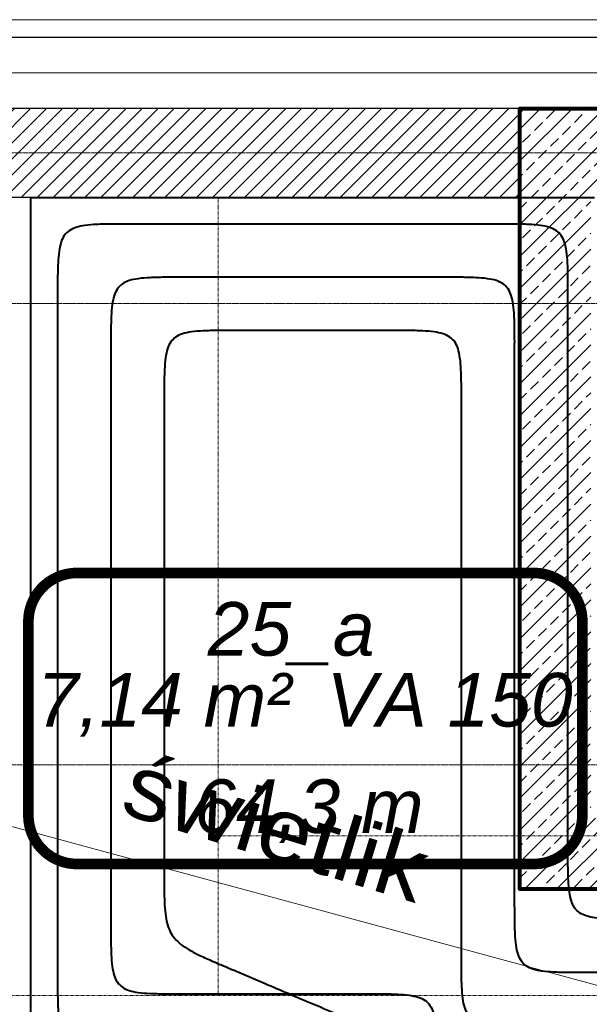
# Model space of a CAD drawing. Header units: millimetres. Extents: x 49908 to 79848, y -11883 to -3092.
# Tile 118 of 222: x 68695 to 68855, y -4494 to -4217. Entities that reach past the tile are written whole.
import ezdxf
from ezdxf.enums import TextEntityAlignment as Align
from ezdxf.lldxf.tags import DXFTag

# ---------------------------------------------------------------- set-up
doc = ezdxf.new("R2010")
doc.units = ezdxf.units.MM
doc.linetypes.add('0.5_0.5', pattern=[10, 5, -5])
doc.linetypes.add('DASHDOT', pattern=[1, 0.5, -0.25, 0, -0.25])
for name, color, linetype, lineweight in [('01 a KONSTRUKCJA żelbet', 9, 'Continuous', 80), ('20 KRESKOWANIE ścian', 9, 'Continuous', 5), ('A wyp ruchome', 9, 'Continuous', 9), ('A_HATCH', 9, 'Continuous', 9), ('A_IZOLACJA', 9, 'ZIGZAG', 9), ('A_KONSTRUKCJA', 9, 'Continuous', 25), ('A_MUROWANE', 9, 'Continuous', 25), ('A_OSIE', 9, 'DASHDOT', 9), ('\x9dciany', 9, 'Continuous', 9)]:
    doc.layers.add(name, color=color, linetype=linetype, lineweight=lineweight)
doc.layers.add('IS_Ogrzewanie_płaszczyznowe', color=7, linetype='SOLID', true_color=0xac00e6)
doc.layers.add('IS_Ogrzewanie_płaszczyznowe_-_opis', color=7, linetype='SOLID', true_color=0xf000f0)
doc.layers.add('IS_Rys.pętli_o.p._Powrót', color=7, linetype='DASH', lineweight=13, true_color=0x4c9a5f)
doc.layers.add('IS_Rys.pętli_o.p._Zasilanie', color=7, linetype='SOLID', lineweight=13, true_color=0xff8c1a)
doc.styles.add('Arial CE', font='arial.ttf')
tags = doc.linetypes.add('DASH', pattern=[15, 10, -5]).pattern_tags.tags
tags[6:7] = [DXFTag(74, 4), DXFTag(75, 0), DXFTag(340, '0'), DXFTag(46, 0.0), DXFTag(50, 0.0), DXFTag(44, 0.0), DXFTag(45, 0.0)]
tags[4:5] = [DXFTag(74, 4), DXFTag(75, 0), DXFTag(340, '0'), DXFTag(46, 0.0), DXFTag(50, 0.0), DXFTag(44, 0.0), DXFTag(45, 0.0)]
tags = doc.linetypes.add('SOLID', pattern=[10, 10, 0]).pattern_tags.tags
tags[6:7] = [DXFTag(74, 4), DXFTag(75, 0), DXFTag(340, '0'), DXFTag(46, 0.0), DXFTag(50, 0.0), DXFTag(44, 0.0), DXFTag(45, 0.0)]
tags[4:5] = [DXFTag(74, 4), DXFTag(75, 0), DXFTag(340, '0'), DXFTag(46, 0.0), DXFTag(50, 0.0), DXFTag(44, 0.0), DXFTag(45, 0.0)]
doc.linetypes.add('ZIGZAG', pattern='A,0.00254,-5.08,[131,ltypeshp.shx,S=5.08,R=0,X=-5.08,Y=0],-10.16,[131,ltypeshp.shx,S=5.08,R=180,X=5.08,Y=0],-5.08', length=20.32254)

msp = doc.modelspace()

# ---------------------------------------------------------------- hatches: boundary and pattern name
at = {"layer": '20 KRESKOWANIE ścian'}
h = msp.add_hatch(dxfattribs=at)
h.set_pattern_fill('ANSI33', color=256, angle=180)
h.set_pattern_definition([(45, (-319146.7764, 223753.029), (-4.49012806, 4.49012806), []), (45, (-319142.286, 223753.029), (-4.49012806, 4.49012806), [3.175, -1.5875])])
h.paths.add_polyline_path([(68835.47, -4241.63), (69075.47, -4241.63), (69075.47, -4306.63), (69050.47, -4306.63), (69050.47, -4266.63), (68855.47, -4266.63), (68855.47, -4441.63), (69050.47, -4441.63), (69050.47, -4431.63), (69070.47, -4431.63), (69070.47, -4461.63), (68835.47, -4461.63)])
at = {"layer": 'A_HATCH', "transparency": 33554687}
h = msp.add_hatch(dxfattribs=at)
h.set_pattern_fill('ANSI31', color=256, angle=360)
h.set_pattern_definition([(45, (16000, 0), (-2.24506403, 2.24506403), [])])
h.paths.add_polyline_path([(67730.47, -4266.63), (67865.47, -4266.63), (67865.47, -4241.63), (67705.47, -4241.63), (67705.47, -4486.63), (67730.47, -4486.63)])
h.paths.add_polyline_path([(68440.47, -4241.63), (67985.47, -4241.63), (67985.47, -4266.63), (68440.47, -4266.63)])
h.paths.add_polyline_path([(68835.47, -4266.63), (68835.47, -4241.63), (68647.97, -4241.63), (68647.97, -4266.63)])

# ---------------------------------------------------------------- linework, layer by layer
at = {"layer": '01 a KONSTRUKCJA żelbet'}
msp.add_lwpolyline([(69070.47, -4431.63), (69070.47, -4461.63), (68835.47, -4461.63), (68835.47, -4241.63), (69075.47, -4241.63), (69075.47, -4306.63)], dxfattribs=at)
at = {"layer": 'A wyp ruchome', "linetype": '0.5_0.5', "ltscale": 0.03}
for p, q in [((68750.47, -4491.63), (68750.47, -4266.63)), ((69050.47, -4446.63), (68750.47, -4446.63)), ((69050.47, -4491.63), (68690.47, -4491.63))]:
    msp.add_line(p, q, dxfattribs=at)
at = {"layer": 'A_IZOLACJA', "ltscale": 0.015}
msp.add_lwpolyline([(69085.47, -4306.63), (69085.47, -4231.63), (68585.47, -4231.63)], dxfattribs=at)
at = {"layer": 'A_KONSTRUKCJA'}
msp.add_lwpolyline([(69095.47, -4306.63), (69095.47, -4221.63), (68585.47, -4221.63)], dxfattribs=at)
at = {"layer": 'A_MUROWANE'}
msp.add_lwpolyline([(68647.97, -4266.63), (68835.47, -4266.63), (68835.47, -4241.63), (68647.97, -4241.63)], close=True, dxfattribs=at)
at = {"layer": 'A_OSIE', "ltscale": 0.3, "transparency": 33554559}
for p, q in [((67440.85, -4254.13), (70342.57, -4254.13)), ((70341.81, -4296.63), (67440.85, -4296.63)), ((70341.81, -4426.63), (67440.85, -4426.63))]:
    msp.add_line(p, q, dxfattribs=at)
at = {"layer": 'IS_Ogrzewanie_płaszczyznowe', "lineweight": 40}
for p, q in [((68697.78, -4266.7), (68856.5, -4266.7)), ((68697.78, -4514.21), (68697.78, -4266.7))]:
    msp.add_line(p, q, dxfattribs=at)
at = {"layer": 'IS_Ogrzewanie_płaszczyznowe_-_opis'}
msp.add_lwpolyline([(68710.73, -4454.53, 3, 3, 0), (68839.4, -4454.53, 3, 3, 0.414214), (68853.06, -4440.86, 3, 3, 0), (68853.06, -4386.19, 3, 3, 0.414214), (68839.4, -4372.53, 3, 3, 0), (68710.73, -4372.53, 3, 3, 0.414214), (68697.06, -4386.19, 3, 3, 0), (68697.06, -4440.86, 3, 3, 0.414214), (68710.73, -4454.53, 3, 3, 0)], format="xyseb", dxfattribs=at)
at = {"layer": 'IS_Rys.pętli_o.p._Powrót', "lineweight": 40}
for points, knots in [([(68740.28, -4289.2), (68738.63, -4289.2), (68735.61, -4289.2), (68731.5, -4289.27), (68728.19, -4289.52), (68725.57, -4290.02), (68723.51, -4290.94), (68722.02, -4292.42), (68721.11, -4294.48), (68720.6, -4297.11), (68720.36, -4300.42), (68720.28, -4304.52), (68720.28, -4307.54), (68720.28, -4309.2)], [0, 0, 0, 0, 0.0497373, 0.0904721, 0.1232039, 0.1491998, 0.1703704, 0.1897083, 0.2108788, 0.2368747, 0.2696065, 0.3103414, 0.3600787, 0.3600787, 0.3600787, 0.3600787]), ([(68814, -4289.2), (68813.43, -4289.2), (68811.29, -4289.2), (68806.8, -4289.2), (68799.99, -4289.2), (68791.52, -4289.2), (68782.05, -4289.2), (68772.24, -4289.2), (68762.77, -4289.2), (68754.3, -4289.2), (68747.48, -4289.2), (68743, -4289.2), (68740.86, -4289.2), (68740.28, -4289.2)], [0, 0, 0, 0, 0.0171703, 0.0642502, 0.1345931, 0.2215523, 0.3184815, 0.4187339, 0.5156631, 0.6026224, 0.6729653, 0.7200451, 0.7372154, 0.7372154, 0.7372154, 0.7372154]), ([(68834, -4309.2), (68834, -4307.54), (68834.01, -4304.52), (68833.93, -4300.42), (68833.69, -4297.11), (68833.18, -4294.48), (68832.27, -4292.42), (68830.78, -4290.94), (68828.72, -4290.02), (68826.1, -4289.52), (68822.79, -4289.27), (68818.68, -4289.2), (68815.66, -4289.2), (68814, -4289.2)], [0, 0, 0, 0, 0.0497373, 0.0904721, 0.1232039, 0.1491998, 0.1703704, 0.1897083, 0.2108788, 0.2368747, 0.2696065, 0.3103414, 0.3600787, 0.3600787, 0.3600787, 0.3600787]), ([(68720.28, -4309.2), (68720.28, -4310.45), (68720.28, -4315.16), (68720.28, -4325.01), (68720.28, -4339.98), (68720.28, -4358.59), (68720.28, -4379.39), (68720.28, -4400.92), (68720.28, -4421.73), (68720.28, -4440.34), (68720.28, -4455.3), (68720.28, -4465.16), (68720.28, -4469.86), (68720.28, -4471.12)], [0, 0, 0, 0, 0.037712, 0.141117, 0.295615, 0.486609, 0.699501, 0.919692, 1.132583, 1.323578, 1.478076, 1.581481, 1.619193, 1.619193, 1.619193, 1.619193]), ([(68834, -4465.13), (68834, -4463.92), (68834, -4459.39), (68834, -4449.9), (68834, -4435.49), (68834, -4417.56), (68834, -4397.53), (68834, -4376.79), (68834, -4356.76), (68834, -4338.84), (68834, -4324.43), (68834, -4314.94), (68834, -4310.41), (68834, -4309.2)], [0, 0, 0, 0, 0.036317, 0.135896, 0.284679, 0.468608, 0.673624, 0.885669, 1.090685, 1.274613, 1.423396, 1.522976, 1.559293, 1.559293, 1.559293, 1.559293]), ([(68854, -4485.13), (68852.35, -4485.13), (68849.33, -4485.13), (68845.22, -4485.05), (68841.91, -4484.81), (68839.29, -4484.3), (68837.23, -4483.39), (68835.74, -4481.9), (68834.83, -4479.84), (68834.32, -4477.22), (68834.08, -4473.91), (68834, -4469.8), (68834, -4466.78), (68834, -4465.13)], [0, 0, 0, 0, 0.0497373, 0.0904721, 0.1232039, 0.1491998, 0.1703704, 0.1897083, 0.2108788, 0.2368747, 0.2696065, 0.3103414, 0.3600787, 0.3600787, 0.3600787, 0.3600787]), ([(68720.28, -4471.12), (68720.28, -4472.77), (68720.28, -4475.79), (68720.36, -4479.9), (68720.6, -4483.21), (68721.11, -4485.83), (68722.02, -4487.89), (68723.51, -4489.38), (68725.57, -4490.29), (68728.19, -4490.8), (68731.5, -4491.04), (68735.61, -4491.12), (68738.63, -4491.12), (68740.28, -4491.12)], [0, 0, 0, 0, 0.0497373, 0.0904721, 0.1232039, 0.1491998, 0.1703704, 0.1897083, 0.2108788, 0.2368747, 0.2696065, 0.3103414, 0.3600787, 0.3600787, 0.3600787, 0.3600787]), ([(68952.11, -4485.13), (68951.35, -4485.13), (68948.5, -4485.13), (68942.53, -4485.13), (68933.46, -4485.13), (68922.18, -4485.13), (68909.58, -4485.13), (68896.53, -4485.13), (68883.93, -4485.13), (68872.65, -4485.13), (68863.59, -4485.13), (68857.62, -4485.13), (68854.77, -4485.13), (68854, -4485.13)], [0, 0, 0, 0, 0.0228492, 0.0855003, 0.1791084, 0.2948286, 0.4238162, 0.5572261, 0.6862136, 0.8019339, 0.895542, 0.9581931, 0.9810423, 0.9810423, 0.9810423, 0.9810423]), ([(68740.28, -4491.12), (68740.68, -4491.12), (68742.19, -4491.12), (68745.33, -4491.12), (68750.11, -4491.12), (68756.06, -4491.12), (68762.7, -4491.12), (68769.58, -4491.12), (68776.23, -4491.12), (68782.17, -4491.12), (68786.95, -4491.12), (68790.1, -4491.12), (68791.6, -4491.12), (68792, -4491.12)], [0, 0, 0, 0, 0.0120463, 0.0450766, 0.0944278, 0.1554366, 0.2234402, 0.2937753, 0.3617788, 0.4227877, 0.4721388, 0.5051691, 0.5172154, 0.5172154, 0.5172154, 0.5172154]), ([(68792, -4491.12), (68793.66, -4491.12), (68796.68, -4491.11), (68800.79, -4491.19), (68804.1, -4491.43), (68806.72, -4491.94), (68808.78, -4492.85), (68810.27, -4494.34), (68811.18, -4496.4), (68811.69, -4499.03), (68811.93, -4502.34), (68812.01, -4506.44), (68812, -4509.46), (68812, -4511.12)], [0, 0, 0, 0, 0.0497373, 0.0904721, 0.1232039, 0.1491998, 0.1703704, 0.1897083, 0.2108788, 0.2368747, 0.2696065, 0.3103414, 0.3600787, 0.3600787, 0.3600787, 0.3600787])]:
    msp.add_open_spline(points, degree=3, knots=knots, dxfattribs=at)
at = {"layer": 'IS_Rys.pętli_o.p._Zasilanie', "lineweight": 40}
for points, knots in [([(68725.28, -4274.2), (68723.63, -4274.2), (68720.61, -4274.2), (68716.5, -4274.27), (68713.19, -4274.52), (68710.57, -4275.02), (68708.51, -4275.94), (68707.02, -4277.42), (68706.11, -4279.48), (68705.6, -4282.11), (68705.36, -4285.42), (68705.28, -4289.52), (68705.28, -4292.54), (68705.28, -4294.2)], [0, 0, 0, 0, 0.0497373, 0.0904721, 0.1232039, 0.1491998, 0.1703704, 0.1897083, 0.2108788, 0.2368747, 0.2696065, 0.3103414, 0.3600787, 0.3600787, 0.3600787, 0.3600787]), ([(68829, -4274.2), (68828.2, -4274.2), (68825.19, -4274.2), (68818.87, -4274.2), (68809.29, -4274.2), (68797.37, -4274.2), (68784.04, -4274.2), (68770.25, -4274.2), (68756.92, -4274.2), (68745, -4274.2), (68735.41, -4274.2), (68729.1, -4274.2), (68726.09, -4274.2), (68725.28, -4274.2)], [0, 0, 0, 0, 0.024158, 0.090396, 0.189364, 0.31171, 0.448083, 0.589132, 0.725505, 0.847852, 0.94682, 1.013058, 1.037215, 1.037215, 1.037215, 1.037215]), ([(68849, -4294.2), (68849, -4292.54), (68849.01, -4289.52), (68848.93, -4285.42), (68848.69, -4282.11), (68848.18, -4279.48), (68847.27, -4277.42), (68845.78, -4275.94), (68843.72, -4275.02), (68841.1, -4274.52), (68837.79, -4274.27), (68833.68, -4274.2), (68830.66, -4274.2), (68829, -4274.2)], [0, 0, 0, 0, 0.0497373, 0.0904721, 0.1232039, 0.1491998, 0.1703704, 0.1897083, 0.2108788, 0.2368747, 0.2696065, 0.3103414, 0.3600787, 0.3600787, 0.3600787, 0.3600787]), ([(68705.28, -4294.2), (68705.28, -4295.69), (68705.28, -4301.26), (68705.28, -4312.94), (68705.28, -4330.68), (68705.28, -4352.74), (68705.28, -4377.4), (68705.28, -4402.92), (68705.28, -4427.57), (68705.28, -4449.64), (68705.28, -4467.37), (68705.28, -4479.05), (68705.28, -4484.63), (68705.28, -4486.12)], [0, 0, 0, 0, 0.044699, 0.167262, 0.350386, 0.576767, 0.829103, 1.09009, 1.342426, 1.568807, 1.75193, 1.874493, 1.919193, 1.919193, 1.919193, 1.919193]), ([(68849, -4450.13), (68849, -4448.92), (68849, -4444.39), (68849, -4434.9), (68849, -4420.49), (68849, -4402.56), (68849, -4382.53), (68849, -4361.79), (68849, -4341.76), (68849, -4323.84), (68849, -4309.43), (68849, -4299.94), (68849, -4295.41), (68849, -4294.2)], [0, 0, 0, 0, 0.036317, 0.135896, 0.284679, 0.468608, 0.673624, 0.885669, 1.090685, 1.274613, 1.423396, 1.522976, 1.559293, 1.559293, 1.559293, 1.559293]), ([(68755.28, -4304.2), (68753.63, -4304.2), (68750.61, -4304.2), (68746.5, -4304.27), (68743.19, -4304.52), (68740.57, -4305.02), (68738.51, -4305.94), (68737.02, -4307.42), (68736.11, -4309.48), (68735.6, -4312.11), (68735.36, -4315.42), (68735.28, -4319.52), (68735.28, -4322.54), (68735.28, -4324.2)], [0, 0, 0, 0, 0.0497373, 0.0904721, 0.1232039, 0.1491998, 0.1703704, 0.1897083, 0.2108788, 0.2368747, 0.2696065, 0.3103414, 0.3600787, 0.3600787, 0.3600787, 0.3600787]), ([(68799, -4304.2), (68798.67, -4304.2), (68797.4, -4304.2), (68794.73, -4304.2), (68790.69, -4304.2), (68785.67, -4304.2), (68780.05, -4304.2), (68774.24, -4304.2), (68768.62, -4304.2), (68763.59, -4304.2), (68759.55, -4304.2), (68756.89, -4304.2), (68755.62, -4304.2), (68755.28, -4304.2)], [0, 0, 0, 0, 0.0101831, 0.0381044, 0.0798222, 0.1313946, 0.1888797, 0.2483357, 0.3058209, 0.3573932, 0.399111, 0.4270324, 0.4372154, 0.4372154, 0.4372154, 0.4372154]), ([(68819, -4324.2), (68819, -4322.54), (68819.01, -4319.52), (68818.93, -4315.42), (68818.69, -4312.11), (68818.18, -4309.48), (68817.27, -4307.42), (68815.78, -4305.94), (68813.72, -4305.02), (68811.1, -4304.52), (68807.79, -4304.27), (68803.68, -4304.2), (68800.66, -4304.2), (68799, -4304.2)], [0, 0, 0, 0, 0.0497373, 0.0904721, 0.1232039, 0.1491998, 0.1703704, 0.1897083, 0.2108788, 0.2368747, 0.2696065, 0.3103414, 0.3600787, 0.3600787, 0.3600787, 0.3600787]), ([(68735.28, -4324.2), (68735.28, -4325.22), (68735.28, -4329.05), (68735.28, -4337.08), (68735.28, -4349.27), (68735.28, -4364.44), (68735.28, -4381.39), (68735.28, -4398.93), (68735.28, -4415.88), (68735.28, -4431.04), (68735.28, -4443.23), (68735.28, -4451.26), (68735.28, -4455.09), (68735.28, -4456.12)], [0, 0, 0, 0, 0.030725, 0.114971, 0.240844, 0.396452, 0.569899, 0.749294, 0.922741, 1.078348, 1.204222, 1.288468, 1.319193, 1.319193, 1.319193, 1.319193]), ([(68819, -4480.13), (68819, -4478.92), (68819, -4474.39), (68819, -4464.9), (68819, -4450.49), (68819, -4432.56), (68819, -4412.53), (68819, -4391.79), (68819, -4371.76), (68819, -4353.84), (68819, -4339.43), (68819, -4329.94), (68819, -4325.41), (68819, -4324.2)], [0, 0, 0, 0, 0.036317, 0.135896, 0.284679, 0.468608, 0.673624, 0.885669, 1.090685, 1.274613, 1.423396, 1.522976, 1.559293, 1.559293, 1.559293, 1.559293]), ([(68869, -4470.13), (68867.35, -4470.13), (68864.33, -4470.13), (68860.22, -4470.05), (68856.91, -4469.81), (68854.29, -4469.3), (68852.23, -4468.39), (68850.74, -4466.9), (68849.83, -4464.84), (68849.32, -4462.22), (68849.08, -4458.91), (68849, -4454.8), (68849, -4451.78), (68849, -4450.13)], [0, 0, 0, 0, 0.0497373, 0.0904721, 0.1232039, 0.1491998, 0.1703704, 0.1897083, 0.2108788, 0.2368747, 0.2696065, 0.3103414, 0.3600787, 0.3600787, 0.3600787, 0.3600787]), ([(68735.28, -4456.12), (68735.28, -4457.78), (68735.28, -4460.81), (68735.35, -4464.97), (68735.58, -4468.4), (68736.06, -4471.23), (68736.9, -4473.61), (68738.23, -4475.61), (68740.08, -4477.31), (68742.51, -4478.86), (68745.57, -4480.42), (68749.37, -4482.11), (68752.16, -4483.29), (68753.69, -4483.94)], [0, 0, 0, 0, 0.049796, 0.0909404, 0.124767, 0.1528081, 0.1769972, 0.1998075, 0.2239966, 0.2520377, 0.2858644, 0.3270087, 0.3768047, 0.3768047, 0.3768047, 0.3768047]), ([(68839, -4500.13), (68837.35, -4500.13), (68834.33, -4500.13), (68830.22, -4500.05), (68826.91, -4499.81), (68824.29, -4499.3), (68822.23, -4498.39), (68820.74, -4496.9), (68819.83, -4494.84), (68819.32, -4492.22), (68819.08, -4488.91), (68819, -4484.8), (68819, -4481.78), (68819, -4480.13)], [0, 0, 0, 0, 0.0497373, 0.0904721, 0.1232039, 0.1491998, 0.1703704, 0.1897083, 0.2108788, 0.2368747, 0.2696065, 0.3103414, 0.3600787, 0.3600787, 0.3600787, 0.3600787]), ([(68705.28, -4486.12), (68705.28, -4487.77), (68705.28, -4490.79), (68705.36, -4494.9), (68705.6, -4498.21), (68706.11, -4500.83), (68707.02, -4502.89), (68708.51, -4504.38), (68710.57, -4505.29), (68713.19, -4505.8), (68716.5, -4506.04), (68720.61, -4506.12), (68723.63, -4506.12), (68725.28, -4506.12)], [0, 0, 0, 0, 0.0497373, 0.0904721, 0.1232039, 0.1491998, 0.1703704, 0.1897083, 0.2108788, 0.2368747, 0.2696065, 0.3103414, 0.3600787, 0.3600787, 0.3600787, 0.3600787]), ([(68753.69, -4483.94), (68754.11, -4484.13), (68755.71, -4484.8), (68759.05, -4486.23), (68764.13, -4488.38), (68770.44, -4491.07), (68777.49, -4494.07), (68784.8, -4497.17), (68791.85, -4500.18), (68798.16, -4502.86), (68803.24, -4505.02), (68806.58, -4506.44), (68808.17, -4507.12), (68808.6, -4507.3)], [0, 0, 0, 0, 0.0138982, 0.0520061, 0.1089439, 0.1793315, 0.2577891, 0.3389366, 0.4173942, 0.4877818, 0.5447196, 0.5828275, 0.5967257, 0.5967257, 0.5967257, 0.5967257])]:
    msp.add_open_spline(points, degree=3, knots=knots, dxfattribs=at)
at = {"layer": '\x9dciany'}
for p, q in [((69100.47, -4216.63), (67680.47, -4216.63)), ((69290.47, -4606.63), (68040.47, -4266.63))]:
    msp.add_line(p, q, dxfattribs=at)

# ---------------------------------------------------------------- texts
at = {"layer": 'IS_Ogrzewanie_płaszczyznowe_-_opis', "ltscale": 0.01, "char_height": 15.12}
for s, insert, attachment_point in [('\\fArial|b0|i1;25_a', (68771.06, -4398.53), 8), ('\\fArial|b0|i1;7,14 m²', (68771.06, -4400.69), 3), ('\\fArial|b0|i1;VA 150', (68781.06, -4400.69), 1), ('\\fArial|b0|i1;64,3 m', (68776.06, -4430.69), 2)]:
    msp.add_mtext(s, dxfattribs=dict(at, insert=insert, attachment_point=attachment_point))
at = {"layer": '\x9dciany', "style": 'Arial CE', "width": 1.079509}
msp.add_text('świetlik', height=18, rotation=343, dxfattribs=at).set_placement((68722.4, -4440), (68806.06, -4465.58), align=Align.FIT)

doc.saveas('drawing.dxf')
